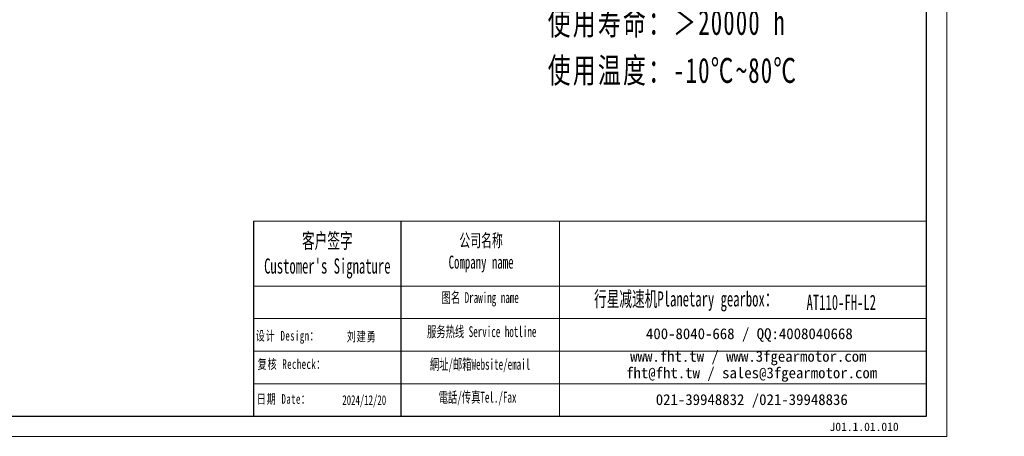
# Model space of a CAD drawing. Header units: millimetres. Extents: x -3 to 730, y 0 to 499.
# Tile 3 of 6: x 323 to 730, y 0 to 173. Entities that reach past the tile are written whole.
import ezdxf

# ---------------------------------------------------------------- set-up
doc = ezdxf.new("R2010")
doc.units = ezdxf.units.MM
doc.layers.add('6文字层', color=3, linetype='Continuous')
doc.layers.add('7标注层', color=4, linetype='Continuous')
for name, color, linetype, lineweight in [('SLD-0', 7, 'Continuous', 18), ('图框_外框线', 7, 'Continuous', 18), ('尺寸线层', 3, 'Continuous', 18)]:
    doc.layers.add(name, color=color, linetype=linetype, lineweight=lineweight)
doc.styles.add('SLDTEXTSTYLE4', font='SimSun.ttf', dxfattribs={"width": 0.611111})
doc.styles.get("Standard").update_dxf_attribs({"font": 'SimSun.ttf'})
doc.styles.add('标准', font='txt', dxfattribs={"width": 0.667})
doc.styles.add('样式 1', font='SimSun.ttf')

msp = doc.modelspace()

# ---------------------------------------------------------------- linework, layer by layer
msp.add_line((480.477, 89.13241), (480.477, 8.39489))
at = {"layer": '7标注层', "color": 0}
msp.add_line((419.57315, 89.13241), (419.57315, 8.40869), dxfattribs=at)
at = {"layer": '图框_外框线'}
for p, q in [((419.57315, 89.13241), (480.477, 89.13241)), ((480.477, 89.13241), (480.477, 8.40869)), ((480.477, 89.13241), (697.92125, 89.13241)), ((546.0968, 89.13241), (546.0968, 8.40869)), ((419.57315, 62.19484), (480.477, 62.19484)), ((480.477, 62.19484), (697.92125, 62.19484)), ((419.57315, 48.72606), (697.92125, 48.72606)), ((419.57315, 35.25727), (697.92125, 35.25727)), ((419.57315, 21.78849), (697.92125, 21.78849))]:
    msp.add_line(p, q, dxfattribs=at)
at = {"layer": '图框_外框线', "color": 3}
msp.add_lwpolyline([(0, 0), (706.32994, 0), (706.32994, 499.47617), (0, 499.47617)], close=True, dxfattribs=at)
at = {"layer": '图框_外框线', "color": 3, "lineweight": 25}
msp.add_lwpolyline([(42.04345, 8.40869), (697.92125, 8.40869), (697.92125, 491.06748), (42.04345, 491.06748)], close=True, dxfattribs=at)

# ---------------------------------------------------------------- texts
at = {"layer": '6文字层', "insert": (657.817, 5.69532), "char_height": 3.5, "width": 43.304423, "attachment_point": 1, "style": '样式 1'}
msp.add_mtext('J01.1.01.010', dxfattribs=at)
at = {"layer": 'SLD-0', "color": 1, "attachment_point": 2}
for s, insert, char_height, width, style in [("{\\fNSimSun|b1|i0|c134|p49;客户签字\\PCustomer's Signature}", (450.13006, 84.14886), 6.2854327, 78.1914311, 'SLDTEXTSTYLE4'), ('{\\fSimSun|b1|i0|c134|p2;公司名称\\PCompany name}', (513.70309, 83.81519), 5.3875138, 69.7514818, 'SLDTEXTSTYLE4'), ('{\\fSimSun|b1|i0|c134|p2;图名 Drawing name}', (513.33483, 59.71206), 4.4895948, 57.4160107, 'SLDTEXTSTYLE4'), ('{\\fSimSun|b1|i0|c134|p2;  \\H1.1667x;行星减速机Planetary gearbox\\fSimSun|b0|i0|c134|p2;：}', (596.10332, 60.05838), 5.3875138, 84.7328773, 'SLDTEXTSTYLE4'), ('\\pt31.42716;{\\fSimSun|b1|i0|c134|p2;\\C256;AT110-FH-L2}', (662.66374, 58.62797), 6.2854327, 45.7421105, 'SLDTEXTSTYLE4'), ('{\\fSimSun|b1|i0|c134|p2;服务热线 Service hotline}', (513.97148, 45.59462), 4.4895948, 63.9669517, 'SLDTEXTSTYLE4'), ('{\\fNSimSun|b0|i0|c134|p49;\\T1.1;设计 \\fNSimSun|b0|i0|c0|p49;Design\\fNSimSun|b0|i0|c134|p49;：}', (433.70332, 43.66582), 4, 31.9717109, '标准'), ('{\\fNSimSun|b0|i0|c134|p49;\\T1.1;刘建勇}', (464.31461, 43.31868), 4, 31.9717109, '标准'), ('{\\fSimSun|b1|i0|c134|p2;網址/邮箱Website/email}', (513.27241, 32.06818), 4.4895948, 66.5835759, 'SLDTEXTSTYLE4'), ('{\\fNSimSun|b0|i0|c134|p49;\\T1.1;复核 \\fNSimSun|b0|i0|c0|p49;Recheck\\fNSimSun|b0|i0|c134|p49;：}', (435.46254, 31.92766), 4, 31.9717109, '标准'), ('{\\fNSimSun|b0|i0|c134|p49;\\T1.1;日期 Date：}', (432.10598, 17.48227), 4, 31.9717109, '标准'), ('{\\fSimSun|b0|i0|c134|p2;2024/12/20}', (465.39116, 17.02293), 4, 31.9717109, '标准'), ('{\\fSimSun|b1|i0|c134|p2;電話/传真Tel./Fax}', (512.26654, 18.43627), 4.4895948, 67.3843812, 'SLDTEXTSTYLE4')]:
    msp.add_mtext(s, dxfattribs=dict(at, insert=insert, char_height=char_height, width=width, style=style))
at = {"layer": 'SLD-0', "color": 1, "char_height": 4.4895948, "attachment_point": 2}
for s, insert, width in [('{\\fSimSun|b1|i0|c134|p2;400-8040-668 / QQ:4008040668}', (624.64169, 44.73677), 130.7163899), ('{\\fSimSun|b1|i0|c134|p2;www.fht.tw / www.3fgearmotor.com }', (624.22773, 35.38554), 130.8635404), ('\\pt53.87514;{\\fSimSun|b1|i0|c134|p2;fht@fht.tw / sales@3fgearmotor.com }', (625.59598, 28.54908), 130.8635404), ('{\\fSimSun|b1|i0|c134|p2;021-39948832 /021-39948836 }', (625.64292, 17.45465), 99.9242126)]:
    msp.add_mtext(s, dxfattribs=dict(at, insert=insert, width=width))
at = {"layer": '尺寸线层', "insert": (541.25822, 335.70596), "char_height": 7.2576, "width": 165.6009077, "attachment_point": 1, "line_spacing_factor": 1.15057, "style": '标准'}
msp.add_mtext('{\\fNSimSun|b0|i0|c134|p49;\\H1.42857x;\\T1.1;性能参数：\\P减速比：1:12-100\\P额定输出力矩：85-150 N.m\\P最大加速力矩：1.5倍额定扭矩\\P额定输入转速：3000 rpm\\P容许径向力：2700 N\\P容许轴向力：1350 N\\P回程间隙：≤12 arcmin\\P使用寿命：＞20000 h\\P使用温度：-10℃~80℃}', dxfattribs=at)

doc.saveas('drawing.dxf')
